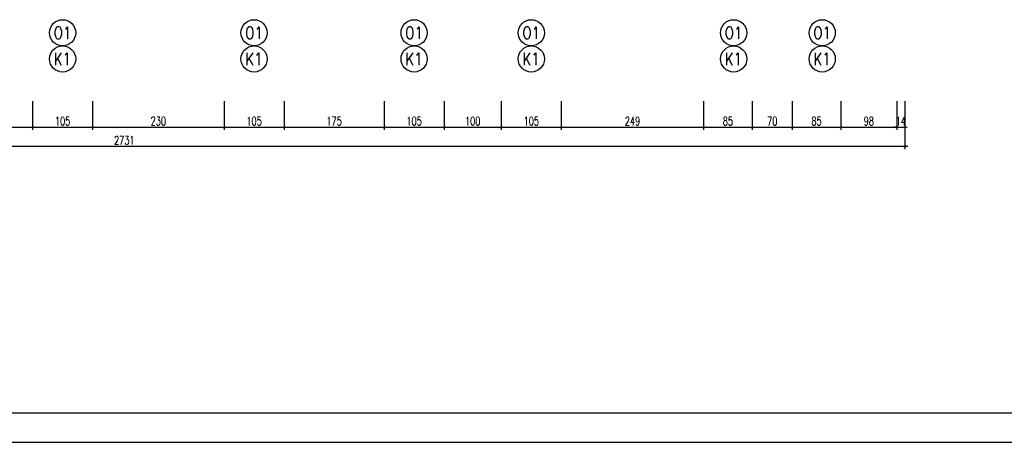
# Model space of a CAD drawing. Header units: millimetres. Extents: x 50026 to 146998, y 1038179 to 1573505.
# Tile 54 of 122: x 59722 to 61444, y 1041761 to 1042501. Entities that reach past the tile are written whole.
import ezdxf

# ---------------------------------------------------------------- set-up
doc = ezdxf.new("R2010")
doc.units = ezdxf.units.MM
doc.header["$LTSCALE"] = 0.025
for name, color, linetype in [('SCIANA', 5, 'Continuous'), ('zA_okna opisy', 7, 'Continuous'), ('ściany', 5, 'Continuous')]:
    doc.layers.add(name, color=color, linetype=linetype)
doc.styles.add('ROMANS', font='romans.shx', dxfattribs={"width": 0.7})
doc.dimstyles.new('SIL', dxfattribs={"dimtxt": 15, "dimasz": 4, "dimexe": 5, "dimexo": 5, "dimgap": 3, "dimtad": 1, "dimdec": 4, "dimrnd": 0.5, "dimdsep": 46, "dimtxsty": 'ROMANS', "dimblk1": 'ARCHTICK', "dimblk2": 'ARCHTICK', "dimsah": 1, "dimcen": 5, "dimdle": 5, "dimclrd": 1, "dimclre": 1, "dimclrt": 2, "dimadec": 1, "dimazin": 0, "dimtfac": 0.013333, "dimtdec": 4, "dimtix": 1, "dimtmove": 0, "dimatfit": 3, "dimldrblk": 'ARCHTICK', "dimfxl": 0, "dimtolj": 1, "dimtzin": 0, "dimarcsym": 0})

# ---------------------------------------------------------------- blocks, each defined once
blk = doc.blocks.new('_ArchTick')
at = {"color": 0, "linetype": 'ByBlock', "const_width": 0.15}
blk.add_lwpolyline([(-0.5, -0.5), (0.5, 0.5)], dxfattribs=at)
blk = doc.blocks.new('*D158')
at = {"layer": 'Defpoints', "color": 0}
for p in [(59644.3, 1042363.2), (59744.3, 1042363.2), (59744.3, 1042312.8)]:
    blk.add_point(p, dxfattribs=at)
at = {"layer": 'ściany', "color": 1, "lineweight": -2}
for p, q in [((59644.3, 1042358.2), (59644.3, 1042307.8)), ((59744.3, 1042358.2), (59744.3, 1042307.8)), ((59639.3, 1042312.8), (59749.3, 1042312.8))]:
    blk.add_line(p, q, dxfattribs=at)
at = {"layer": 'ściany', "color": 1, "lineweight": -2, "xscale": 4, "yscale": 4, "zscale": 4, "rotation": 180}
blk.add_blockref('_ArchTick', (59644.3, 1042312.8), dxfattribs=at)
at = {"layer": 'ściany', "color": 1, "lineweight": -2, "xscale": 4, "yscale": 4, "zscale": 4}
blk.add_blockref('_ArchTick', (59744.3, 1042312.8), dxfattribs=at)
at = {"layer": 'ściany', "color": 2, "insert": (59694.3, 1042323.3), "char_height": 15, "attachment_point": 5, "style": 'ROMANS'}
blk.add_mtext('\\A1;100', dxfattribs=at)
blk = doc.blocks.new('*D159')
at = {"layer": 'Defpoints', "color": 0}
for p in [(59744.3, 1042363.2), (59849.3, 1042363.2), (59849.3, 1042312.8)]:
    blk.add_point(p, dxfattribs=at)
at = {"layer": 'ściany', "color": 1, "lineweight": -2}
for p, q in [((59744.3, 1042358.2), (59744.3, 1042307.8)), ((59849.3, 1042358.2), (59849.3, 1042307.8)), ((59739.3, 1042312.8), (59854.3, 1042312.8))]:
    blk.add_line(p, q, dxfattribs=at)
at = {"layer": 'ściany', "color": 1, "lineweight": -2, "xscale": 4, "yscale": 4, "zscale": 4, "rotation": 180}
blk.add_blockref('_ArchTick', (59744.3, 1042312.8), dxfattribs=at)
at = {"layer": 'ściany', "color": 1, "lineweight": -2, "xscale": 4, "yscale": 4, "zscale": 4}
blk.add_blockref('_ArchTick', (59849.3, 1042312.8), dxfattribs=at)
at = {"layer": 'ściany', "color": 2, "insert": (59796.8, 1042323.3), "char_height": 15, "attachment_point": 5, "style": 'ROMANS'}
blk.add_mtext('\\A1;105', dxfattribs=at)
blk = doc.blocks.new('*D160')
at = {"layer": 'Defpoints', "color": 0}
for p in [(59849.3, 1042363.2), (60079.3, 1042363.2), (60079.3, 1042312.8)]:
    blk.add_point(p, dxfattribs=at)
at = {"layer": 'ściany', "color": 1, "lineweight": -2}
for p, q in [((59849.3, 1042358.2), (59849.3, 1042307.8)), ((60079.3, 1042358.2), (60079.3, 1042307.8)), ((59844.3, 1042312.8), (60084.3, 1042312.8))]:
    blk.add_line(p, q, dxfattribs=at)
at = {"layer": 'ściany', "color": 1, "lineweight": -2, "xscale": 4, "yscale": 4, "zscale": 4, "rotation": 180}
blk.add_blockref('_ArchTick', (59849.3, 1042312.8), dxfattribs=at)
at = {"layer": 'ściany', "color": 1, "lineweight": -2, "xscale": 4, "yscale": 4, "zscale": 4}
blk.add_blockref('_ArchTick', (60079.3, 1042312.8), dxfattribs=at)
at = {"layer": 'ściany', "color": 2, "insert": (59964.3, 1042323.3), "char_height": 15, "attachment_point": 5, "style": 'ROMANS'}
blk.add_mtext('\\A1;230', dxfattribs=at)
blk = doc.blocks.new('*D161')
at = {"layer": 'Defpoints', "color": 0}
for p in [(60079.3, 1042363.2), (60184.3, 1042363.2), (60184.3, 1042312.8)]:
    blk.add_point(p, dxfattribs=at)
at = {"layer": 'ściany', "color": 1, "lineweight": -2}
for p, q in [((60079.3, 1042358.2), (60079.3, 1042307.8)), ((60184.3, 1042358.2), (60184.3, 1042307.8)), ((60074.3, 1042312.8), (60189.3, 1042312.8))]:
    blk.add_line(p, q, dxfattribs=at)
at = {"layer": 'ściany', "color": 1, "lineweight": -2, "xscale": 4, "yscale": 4, "zscale": 4, "rotation": 180}
blk.add_blockref('_ArchTick', (60079.3, 1042312.8), dxfattribs=at)
at = {"layer": 'ściany', "color": 1, "lineweight": -2, "xscale": 4, "yscale": 4, "zscale": 4}
blk.add_blockref('_ArchTick', (60184.3, 1042312.8), dxfattribs=at)
at = {"layer": 'ściany', "color": 2, "insert": (60131.8, 1042323.3), "char_height": 15, "attachment_point": 5, "style": 'ROMANS'}
blk.add_mtext('\\A1;105', dxfattribs=at)
blk = doc.blocks.new('*D162')
at = {"layer": 'Defpoints', "color": 0}
for p in [(60184.3, 1042363.2), (60359.3, 1042363.2), (60359.3, 1042312.8)]:
    blk.add_point(p, dxfattribs=at)
at = {"layer": 'ściany', "color": 1, "lineweight": -2}
for p, q in [((60184.3, 1042358.2), (60184.3, 1042307.8)), ((60359.3, 1042358.2), (60359.3, 1042307.8)), ((60179.3, 1042312.8), (60364.3, 1042312.8))]:
    blk.add_line(p, q, dxfattribs=at)
at = {"layer": 'ściany', "color": 1, "lineweight": -2, "xscale": 4, "yscale": 4, "zscale": 4, "rotation": 180}
blk.add_blockref('_ArchTick', (60184.3, 1042312.8), dxfattribs=at)
at = {"layer": 'ściany', "color": 1, "lineweight": -2, "xscale": 4, "yscale": 4, "zscale": 4}
blk.add_blockref('_ArchTick', (60359.3, 1042312.8), dxfattribs=at)
at = {"layer": 'ściany', "color": 2, "insert": (60271.8, 1042323.3), "char_height": 15, "attachment_point": 5, "style": 'ROMANS'}
blk.add_mtext('\\A1;175', dxfattribs=at)
blk = doc.blocks.new('*D163')
at = {"layer": 'Defpoints', "color": 0}
for p in [(60359.3, 1042363.2), (60464.3, 1042363.2), (60464.3, 1042312.8)]:
    blk.add_point(p, dxfattribs=at)
at = {"layer": 'ściany', "color": 1, "lineweight": -2}
for p, q in [((60359.3, 1042358.2), (60359.3, 1042307.8)), ((60464.3, 1042358.2), (60464.3, 1042307.8)), ((60354.3, 1042312.8), (60469.3, 1042312.8))]:
    blk.add_line(p, q, dxfattribs=at)
at = {"layer": 'ściany', "color": 1, "lineweight": -2, "xscale": 4, "yscale": 4, "zscale": 4, "rotation": 180}
blk.add_blockref('_ArchTick', (60359.3, 1042312.8), dxfattribs=at)
at = {"layer": 'ściany', "color": 1, "lineweight": -2, "xscale": 4, "yscale": 4, "zscale": 4}
blk.add_blockref('_ArchTick', (60464.3, 1042312.8), dxfattribs=at)
at = {"layer": 'ściany', "color": 2, "insert": (60411.8, 1042323.3), "char_height": 15, "attachment_point": 5, "style": 'ROMANS'}
blk.add_mtext('\\A1;105', dxfattribs=at)
blk = doc.blocks.new('*D164')
at = {"layer": 'Defpoints', "color": 0}
for p in [(60669.3, 1042363.2), (60918.3, 1042363.2), (60918.3, 1042312.8)]:
    blk.add_point(p, dxfattribs=at)
at = {"layer": 'ściany', "color": 1, "lineweight": -2}
for p, q in [((60669.3, 1042358.2), (60669.3, 1042307.8)), ((60918.3, 1042358.2), (60918.3, 1042307.8)), ((60664.3, 1042312.8), (60923.3, 1042312.8))]:
    blk.add_line(p, q, dxfattribs=at)
at = {"layer": 'ściany', "color": 1, "lineweight": -2, "xscale": 4, "yscale": 4, "zscale": 4, "rotation": 180}
blk.add_blockref('_ArchTick', (60669.3, 1042312.8), dxfattribs=at)
at = {"layer": 'ściany', "color": 1, "lineweight": -2, "xscale": 4, "yscale": 4, "zscale": 4}
blk.add_blockref('_ArchTick', (60918.3, 1042312.8), dxfattribs=at)
at = {"layer": 'ściany', "color": 2, "insert": (60793.8, 1042323.3), "char_height": 15, "attachment_point": 5, "style": 'ROMANS'}
blk.add_mtext('\\A1;249', dxfattribs=at)
blk = doc.blocks.new('*D165')
at = {"layer": 'Defpoints', "color": 0}
for p in [(60918.3, 1042363.2), (61003.3, 1042363.2), (61003.3, 1042312.8)]:
    blk.add_point(p, dxfattribs=at)
at = {"layer": 'ściany', "color": 1, "lineweight": -2}
for p, q in [((60918.3, 1042358.2), (60918.3, 1042307.8)), ((61003.3, 1042358.2), (61003.3, 1042307.8)), ((60913.3, 1042312.8), (61008.3, 1042312.8))]:
    blk.add_line(p, q, dxfattribs=at)
at = {"layer": 'ściany', "color": 1, "lineweight": -2, "xscale": 4, "yscale": 4, "zscale": 4, "rotation": 180}
blk.add_blockref('_ArchTick', (60918.3, 1042312.8), dxfattribs=at)
at = {"layer": 'ściany', "color": 1, "lineweight": -2, "xscale": 4, "yscale": 4, "zscale": 4}
blk.add_blockref('_ArchTick', (61003.3, 1042312.8), dxfattribs=at)
at = {"layer": 'ściany', "color": 2, "insert": (60960.8, 1042323.3), "char_height": 15, "attachment_point": 5, "style": 'ROMANS'}
blk.add_mtext('\\A1;85', dxfattribs=at)
blk = doc.blocks.new('*D166')
at = {"layer": 'Defpoints', "color": 0}
for p in [(61003.3, 1042363.2), (61073.3, 1042363.2), (61073.3, 1042312.8)]:
    blk.add_point(p, dxfattribs=at)
at = {"layer": 'ściany', "color": 1, "lineweight": -2}
for p, q in [((61003.3, 1042358.2), (61003.3, 1042307.8)), ((61073.3, 1042358.2), (61073.3, 1042307.8)), ((60998.3, 1042312.8), (61078.3, 1042312.8))]:
    blk.add_line(p, q, dxfattribs=at)
at = {"layer": 'ściany', "color": 1, "lineweight": -2, "xscale": 4, "yscale": 4, "zscale": 4, "rotation": 180}
blk.add_blockref('_ArchTick', (61003.3, 1042312.8), dxfattribs=at)
at = {"layer": 'ściany', "color": 1, "lineweight": -2, "xscale": 4, "yscale": 4, "zscale": 4}
blk.add_blockref('_ArchTick', (61073.3, 1042312.8), dxfattribs=at)
at = {"layer": 'ściany', "color": 2, "insert": (61038.3, 1042323.3), "char_height": 15, "attachment_point": 5, "style": 'ROMANS'}
blk.add_mtext('\\A1;70', dxfattribs=at)
blk = doc.blocks.new('*D167')
at = {"layer": 'Defpoints', "color": 0}
for p in [(61256.3, 1042363.2), (61270.3, 1042363.2), (61270.3, 1042312.8)]:
    blk.add_point(p, dxfattribs=at)
at = {"layer": 'ściany', "color": 1, "lineweight": -2}
for p, q in [((61256.3, 1042358.2), (61256.3, 1042307.8)), ((61270.3, 1042358.2), (61270.3, 1042307.8)), ((61256.3, 1042312.8), (61252.3, 1042312.8)), ((61256.3, 1042312.8), (61270.3, 1042312.8)), ((61270.3, 1042312.8), (61274.3, 1042312.8))]:
    blk.add_line(p, q, dxfattribs=at)
at = {"layer": 'ściany', "color": 1, "lineweight": -2, "xscale": 4, "yscale": 4, "zscale": 4}
blk.add_blockref('_ArchTick', (61256.3, 1042312.8), dxfattribs=at)
at = {"layer": 'ściany', "color": 1, "lineweight": -2, "xscale": 4, "yscale": 4, "zscale": 4, "rotation": 180}
blk.add_blockref('_ArchTick', (61270.3, 1042312.8), dxfattribs=at)
at = {"layer": 'ściany', "color": 2, "insert": (61263.3, 1042323.3), "char_height": 15, "attachment_point": 5, "style": 'ROMANS'}
blk.add_mtext('\\A1;14', dxfattribs=at)
blk = doc.blocks.new('*D168')
at = {"layer": 'Defpoints', "color": 0}
for p in [(58539.3, 1042363.2), (61270.3, 1042363.2), (61270.3, 1042279.1)]:
    blk.add_point(p, dxfattribs=at)
at = {"layer": 'ściany', "color": 1, "lineweight": -2}
for p, q in [((58539.3, 1042358.2), (58539.3, 1042274.1)), ((61270.3, 1042358.2), (61270.3, 1042274.1)), ((58534.3, 1042279.1), (61275.3, 1042279.1))]:
    blk.add_line(p, q, dxfattribs=at)
at = {"layer": 'ściany', "color": 1, "lineweight": -2, "xscale": 4, "yscale": 4, "zscale": 4, "rotation": 180}
blk.add_blockref('_ArchTick', (58539.3, 1042279.1), dxfattribs=at)
at = {"layer": 'ściany', "color": 1, "lineweight": -2, "xscale": 4, "yscale": 4, "zscale": 4}
blk.add_blockref('_ArchTick', (61270.3, 1042279.1), dxfattribs=at)
at = {"layer": 'ściany', "color": 2, "insert": (59904.8, 1042289.6), "char_height": 15, "attachment_point": 5, "style": 'ROMANS'}
blk.add_mtext('\\A1;2731', dxfattribs=at)
blk = doc.blocks.new('*D185')
at = {"layer": 'Defpoints', "color": 0}
for p in [(61073.3, 1042363.2), (61158.3, 1042363.2), (61158.3, 1042312.8)]:
    blk.add_point(p, dxfattribs=at)
at = {"layer": 'ściany', "color": 1, "lineweight": -2}
for p, q in [((61073.3, 1042358.2), (61073.3, 1042307.8)), ((61158.3, 1042358.2), (61158.3, 1042307.8)), ((61068.3, 1042312.8), (61163.3, 1042312.8))]:
    blk.add_line(p, q, dxfattribs=at)
at = {"layer": 'ściany', "color": 1, "lineweight": -2, "xscale": 4, "yscale": 4, "zscale": 4, "rotation": 180}
blk.add_blockref('_ArchTick', (61073.3, 1042312.8), dxfattribs=at)
at = {"layer": 'ściany', "color": 1, "lineweight": -2, "xscale": 4, "yscale": 4, "zscale": 4}
blk.add_blockref('_ArchTick', (61158.3, 1042312.8), dxfattribs=at)
at = {"layer": 'ściany', "color": 2, "insert": (61115.8, 1042323.3), "char_height": 15, "attachment_point": 5, "style": 'ROMANS'}
blk.add_mtext('\\A1;85', dxfattribs=at)
blk = doc.blocks.new('*D186')
at = {"layer": 'Defpoints', "color": 0}
for p in [(61158.3, 1042363.2), (61256.3, 1042363.2), (61256.3, 1042312.8)]:
    blk.add_point(p, dxfattribs=at)
at = {"layer": 'ściany', "color": 1, "lineweight": -2}
for p, q in [((61158.3, 1042358.2), (61158.3, 1042307.8)), ((61256.3, 1042358.2), (61256.3, 1042307.8)), ((61153.3, 1042312.8), (61261.3, 1042312.8))]:
    blk.add_line(p, q, dxfattribs=at)
at = {"layer": 'ściany', "color": 1, "lineweight": -2, "xscale": 4, "yscale": 4, "zscale": 4, "rotation": 180}
blk.add_blockref('_ArchTick', (61158.3, 1042312.8), dxfattribs=at)
at = {"layer": 'ściany', "color": 1, "lineweight": -2, "xscale": 4, "yscale": 4, "zscale": 4}
blk.add_blockref('_ArchTick', (61256.3, 1042312.8), dxfattribs=at)
at = {"layer": 'ściany', "color": 2, "insert": (61207.3, 1042323.3), "char_height": 15, "attachment_point": 5, "style": 'ROMANS'}
blk.add_mtext('\\A1;98', dxfattribs=at)
blk = doc.blocks.new('*D253')
at = {"layer": 'Defpoints', "color": 0}
for p in [(60464.3, 1042363.2), (60564.3, 1042363.2), (60564.3, 1042312.8)]:
    blk.add_point(p, dxfattribs=at)
at = {"layer": 'ściany', "color": 1, "lineweight": -2}
for p, q in [((60464.3, 1042358.2), (60464.3, 1042307.8)), ((60564.3, 1042358.2), (60564.3, 1042307.8)), ((60459.3, 1042312.8), (60569.3, 1042312.8))]:
    blk.add_line(p, q, dxfattribs=at)
at = {"layer": 'ściany', "color": 1, "lineweight": -2, "xscale": 4, "yscale": 4, "zscale": 4, "rotation": 180}
blk.add_blockref('_ArchTick', (60464.3, 1042312.8), dxfattribs=at)
at = {"layer": 'ściany', "color": 1, "lineweight": -2, "xscale": 4, "yscale": 4, "zscale": 4}
blk.add_blockref('_ArchTick', (60564.3, 1042312.8), dxfattribs=at)
at = {"layer": 'ściany', "color": 2, "insert": (60514.3, 1042323.3), "char_height": 15, "attachment_point": 5, "style": 'ROMANS'}
blk.add_mtext('\\A1;100', dxfattribs=at)
blk = doc.blocks.new('*D254')
at = {"layer": 'Defpoints', "color": 0}
for p in [(60564.3, 1042363.2), (60669.3, 1042363.2), (60669.3, 1042312.8)]:
    blk.add_point(p, dxfattribs=at)
at = {"layer": 'ściany', "color": 1, "lineweight": -2}
for p, q in [((60564.3, 1042358.2), (60564.3, 1042307.8)), ((60669.3, 1042358.2), (60669.3, 1042307.8)), ((60559.3, 1042312.8), (60674.3, 1042312.8))]:
    blk.add_line(p, q, dxfattribs=at)
at = {"layer": 'ściany', "color": 1, "lineweight": -2, "xscale": 4, "yscale": 4, "zscale": 4, "rotation": 180}
blk.add_blockref('_ArchTick', (60564.3, 1042312.8), dxfattribs=at)
at = {"layer": 'ściany', "color": 1, "lineweight": -2, "xscale": 4, "yscale": 4, "zscale": 4}
blk.add_blockref('_ArchTick', (60669.3, 1042312.8), dxfattribs=at)
at = {"layer": 'ściany', "color": 2, "insert": (60616.8, 1042323.3), "char_height": 15, "attachment_point": 5, "style": 'ROMANS'}
blk.add_mtext('\\A1;105', dxfattribs=at)

msp = doc.modelspace()

# ---------------------------------------------------------------- linework, layer by layer
at = {"layer": 'SCIANA', "color": 2, "linetype": 'Continuous'}
for points in [[(57793.89943, 1041760.79484), (60313.89943, 1041760.79484), (62833.89943, 1041760.79484), (62833.89943, 1045311.47151), (60313.89943, 1045311.47151), (57793.89943, 1045311.47151)], [(58000.05102, 1041812.37127), (60313.89943, 1041812.37127), (62782.323, 1041812.37127), (62782.323, 1045259.89508), (60313.89943, 1045259.89508), (58000.05102, 1045259.89508)]]:
    msp.add_lwpolyline(points, close=True, dxfattribs=at)
at = {"layer": 'zA_okna opisy', "color": 7, "linetype": 'Continuous'}
for centre in [(59796.77224, 1042477.91868), (60131.78385, 1042477.91868), (60411.77224, 1042477.91868), (60616.77224, 1042477.91868), (60970.77224, 1042477.91868), (61125.77224, 1042477.91868), (59796.77224, 1042432.09498), (60131.78385, 1042432.09498), (60411.77224, 1042432.09498), (60616.77224, 1042432.09498), (60970.77224, 1042432.09498), (61125.77224, 1042432.09498)]:
    msp.add_circle(centre, 22.91185, dxfattribs=at)

# ---------------------------------------------------------------- texts
at = {"layer": 'zA_okna opisy', "color": 2, "style": 'ROMANS', "width": 0.8}
for s, p in [('O1', (59781.19399, 1042467.04339)), ('O1', (60116.2056, 1042467.04339)), ('O1', (60396.19399, 1042467.04339)), ('O1', (60601.19399, 1042467.04339)), ('O1', (60955.19399, 1042467.04339)), ('O1', (61110.19399, 1042467.04339)), ('K1', (59781.19399, 1042421.21969)), ('K1', (60116.2056, 1042421.21969)), ('K1', (60396.19399, 1042421.21969)), ('K1', (60601.19399, 1042421.21969)), ('K1', (60955.19399, 1042421.21969)), ('K1', (61110.19399, 1042421.21969))]:
    msp.add_text(s, height=21.541941, dxfattribs=at).set_placement(p)

# ---------------------------------------------------------------- dimensions: what is measured, and where the dimension line sits
at = {"layer": 'ściany', "color": 7}
for base, p1, p2, picture, middle in [((61270.27224, 1042279.14534), (58539.27224, 1042363.15537), (61270.27224, 1042363.15537), '*D168', (59904.77224, 1042289.64534)), ((61256.27224, 1042312.84036), (61158.27224, 1042363.15537), (61256.27224, 1042363.15537), '*D186', (61207.27224, 1042323.34036))]:
    dim = msp.add_linear_dim(base=base, p1=p1, p2=p2, dimstyle='SIL', dxfattribs=at)
    dim.commit()
    dim.dimension.update_dxf_attribs({"geometry": picture, "text_midpoint": middle})
for base, p1, p2, picture, middle in [((59744.27224, 1042312.84036), (59644.27224, 1042363.15537), (59744.27224, 1042363.15537), '*D158', (59694.27224, 1042323.34036)), ((59849.27224, 1042312.84036), (59744.27224, 1042363.15537), (59849.27224, 1042363.15537), '*D159', (59796.77224, 1042323.34036)), ((60079.28385, 1042312.84036), (59849.27224, 1042363.15537), (60079.28385, 1042363.15537), '*D160', (59964.27805, 1042323.34036)), ((60184.28385, 1042312.84036), (60079.28385, 1042363.15537), (60184.28385, 1042363.15537), '*D161', (60131.78385, 1042323.34036)), ((60359.27224, 1042312.84036), (60184.28385, 1042363.15537), (60359.27224, 1042363.15537), '*D162', (60271.77805, 1042323.34036)), ((60464.27224, 1042312.84036), (60359.27224, 1042363.15537), (60464.27224, 1042363.15537), '*D163', (60411.77224, 1042323.34036)), ((60564.27224, 1042312.84036), (60464.27224, 1042363.15537), (60564.27224, 1042363.15537), '*D253', (60514.27224, 1042323.34036)), ((60669.27224, 1042312.84036), (60564.27224, 1042363.15537), (60669.27224, 1042363.15537), '*D254', (60616.77224, 1042323.34036)), ((60918.27224, 1042312.84036), (60669.27224, 1042363.15537), (60918.27224, 1042363.15537), '*D164', (60793.77224, 1042323.34036)), ((61003.27224, 1042312.84036), (60918.27224, 1042363.15537), (61003.27224, 1042363.15537), '*D165', (60960.77224, 1042323.34036)), ((61073.27224, 1042312.84036), (61003.27224, 1042363.15537), (61073.27224, 1042363.15537), '*D166', (61038.27224, 1042323.34036)), ((61158.27224, 1042312.84036), (61073.27224, 1042363.15537), (61158.27224, 1042363.15537), '*D185', (61115.77224, 1042323.34036)), ((61270.27224, 1042312.84036), (61256.27224, 1042363.15537), (61270.27224, 1042363.15537), '*D167', (61263.27224, 1042323.34036))]:
    dim = msp.add_linear_dim(base=base, p1=p1, p2=p2, dimstyle='SIL', override={"dimtmove": 1}, dxfattribs=at)
    dim.commit()
    dim.dimension.update_dxf_attribs({"geometry": picture, "text_midpoint": middle})

doc.saveas('drawing.dxf')
